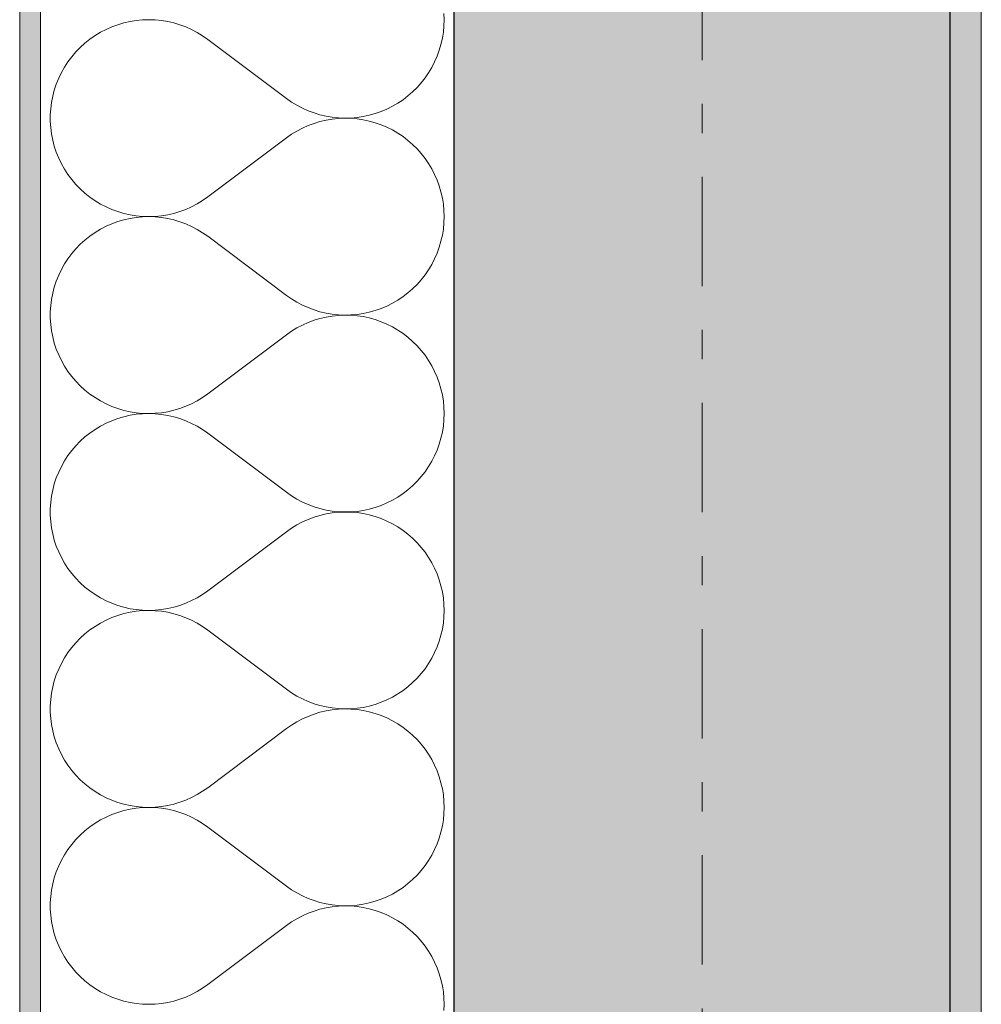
# Model space of a CAD drawing. Extents: x 100 to 2982, y 37 to 2050.
# Tile 14 of 135: x 620 to 666, y 822 to 870. Entities that reach past the tile are written whole.
import ezdxf
from ezdxf.xclip import XClip

# ---------------------------------------------------------------- set-up
doc = ezdxf.new("R2010")
doc.units = 0
doc.header["$MEASUREMENT"] = 0
doc.header["$XCLIPFRAME"] = 0
doc.linetypes.add('Przerywana podwójnie', pattern=[54.680554, 26.458333, -10.583333, 7.055556, -10.583333])
for name, color, linetype in [('410-K Osie', 7, 'Continuous'), ('420-K Ściany', 7, 'Continuous'), ('820-G Rysunki Obrazki', 7, 'Continuous')]:
    doc.layers.add(name, color=color, linetype=linetype)
pattern_1 = [(0, (-18316.349, -206.5255), (0, 8.660254), [0, -5]), (0, (-18313.849, -202.195), (0, 8.660254), [0, -5])]

# ---------------------------------------------------------------- blocks, each defined once
blk = doc.blocks.new('*X17')
at = {"layer": '420-K Ściany', "color": 174, "linetype": 'Continuous', "lineweight": 5, "ltscale": 0.2}
for p, q in [((625.137, 869.578), (624.839, 869.511)), ((625.438, 869.627), (625.137, 869.578)), ((625.743, 869.656), (625.438, 869.627)), ((626.048, 869.665), (625.743, 869.656)), ((626.353, 869.655), (626.048, 869.665)), ((626.658, 869.625), (626.353, 869.655)), ((626.959, 869.575), (626.658, 869.625)), ((627.257, 869.507), (626.959, 869.575)), ((640.326, 869.665), (640.316, 869.966)), ((640.316, 869.364), (640.326, 869.665)), ((623.708, 869.055), (623.446, 868.897)), ((623.979, 869.196), (623.708, 869.055)), ((624.259, 869.319), (623.979, 869.196)), ((624.546, 869.424), (624.259, 869.319)), ((624.839, 869.511), (624.546, 869.424)), ((627.55, 869.419), (627.257, 869.507)), ((627.836, 869.313), (627.55, 869.419)), ((628.115, 869.189), (627.836, 869.313)), ((628.386, 869.047), (628.115, 869.189)), ((640.24, 868.767), (640.288, 869.064)), ((640.288, 869.064), (640.316, 869.364)), ((623.196, 868.722), (622.957, 868.532)), ((623.446, 868.897), (623.196, 868.722)), ((628.647, 868.888), (628.386, 869.047)), ((628.897, 868.713), (628.647, 868.888)), ((628.897, 868.713), (632.707, 865.855)), ((640.174, 868.473), (640.24, 868.767)), ((622.517, 868.107), (622.319, 867.875)), ((622.73, 868.327), (622.517, 868.107)), ((622.957, 868.532), (622.73, 868.327)), ((639.987, 867.9), (640.089, 868.184)), ((640.089, 868.184), (640.174, 868.473)), ((622.136, 867.63), (621.969, 867.374)), ((622.319, 867.875), (622.136, 867.63)), ((639.729, 867.356), (639.866, 867.624)), ((639.866, 867.624), (639.987, 867.9)), ((621.969, 867.374), (621.819, 867.108)), ((639.574, 867.098), (639.729, 867.356)), ((621.687, 866.833), (621.572, 866.549)), ((621.819, 867.108), (621.687, 866.833)), ((639.218, 866.612), (639.404, 866.849)), ((639.404, 866.849), (639.574, 867.098)), ((621.475, 866.259), (621.398, 865.964)), ((621.572, 866.549), (621.475, 866.259)), ((638.804, 866.175), (639.018, 866.387)), ((639.018, 866.387), (639.218, 866.612)), ((621.398, 865.964), (621.339, 865.664)), ((632.707, 865.855), (632.953, 865.682)), ((638.087, 865.627), (638.338, 865.794)), ((638.338, 865.794), (638.577, 865.977)), ((638.577, 865.977), (638.804, 866.175)), ((621.3, 865.361), (621.281, 865.056)), ((621.339, 865.664), (621.3, 865.361)), ((632.953, 865.682), (633.21, 865.525)), ((633.21, 865.525), (633.477, 865.385)), ((633.477, 865.385), (633.752, 865.261)), ((633.752, 865.261), (634.034, 865.156)), ((637.28, 865.223), (637.558, 865.341)), ((637.558, 865.341), (637.827, 865.475)), ((637.827, 865.475), (638.087, 865.627)), ((621.281, 865.056), (621.281, 864.75)), ((634.034, 865.156), (634.322, 865.068)), ((634.322, 865.068), (634.615, 864.999)), ((634.615, 864.808), (634.322, 864.738)), ((634.615, 864.999), (634.912, 864.948)), ((634.912, 864.858), (634.615, 864.808)), ((634.912, 864.948), (635.211, 864.916)), ((635.211, 864.89), (634.912, 864.858)), ((635.211, 864.916), (635.512, 864.903)), ((635.512, 864.903), (635.211, 864.89)), ((635.512, 864.903), (635.813, 864.91)), ((635.813, 864.897), (635.512, 864.903)), ((635.813, 864.91), (636.114, 864.935)), ((636.114, 864.871), (635.813, 864.897)), ((636.114, 864.935), (636.411, 864.979)), ((636.411, 864.827), (636.114, 864.871)), ((636.411, 864.979), (636.706, 865.042)), ((636.706, 864.764), (636.411, 864.827)), ((636.706, 865.042), (636.996, 865.124)), ((636.996, 864.683), (636.706, 864.764)), ((636.996, 865.124), (637.28, 865.223)), ((621.281, 864.75), (621.3, 864.445)), ((621.3, 864.445), (621.339, 864.142)), ((633.477, 864.421), (633.21, 864.281)), ((633.752, 864.545), (633.477, 864.421)), ((634.034, 864.65), (633.752, 864.545)), ((634.322, 864.738), (634.034, 864.65)), ((637.28, 864.583), (636.996, 864.683)), ((637.558, 864.466), (637.28, 864.583)), ((637.827, 864.331), (637.558, 864.466)), ((638.087, 864.179), (637.827, 864.331)), ((621.339, 864.142), (621.398, 863.842)), ((621.398, 863.842), (621.475, 863.547)), ((628.897, 861.094), (632.707, 863.951)), ((632.953, 864.124), (632.707, 863.951)), ((633.21, 864.281), (632.953, 864.124)), ((638.338, 864.012), (638.087, 864.179)), ((638.577, 863.829), (638.338, 864.012)), ((638.804, 863.631), (638.577, 863.829)), ((621.475, 863.547), (621.572, 863.257)), ((639.018, 863.419), (638.804, 863.631)), ((639.218, 863.194), (639.018, 863.419)), ((621.572, 863.257), (621.687, 862.974)), ((621.687, 862.974), (621.819, 862.698)), ((639.404, 862.957), (639.218, 863.194)), ((639.574, 862.708), (639.404, 862.957)), ((621.819, 862.698), (621.969, 862.432)), ((621.969, 862.432), (622.136, 862.176)), ((639.729, 862.45), (639.574, 862.708)), ((639.866, 862.182), (639.729, 862.45)), ((622.136, 862.176), (622.319, 861.931)), ((622.319, 861.931), (622.517, 861.699)), ((639.987, 861.906), (639.866, 862.182)), ((640.089, 861.622), (639.987, 861.906)), ((622.517, 861.699), (622.73, 861.48)), ((622.73, 861.48), (622.957, 861.274)), ((640.174, 861.333), (640.089, 861.622)), ((622.957, 861.274), (623.196, 861.084)), ((623.196, 861.084), (623.446, 860.909)), ((628.647, 860.918), (628.897, 861.094)), ((640.24, 861.04), (640.174, 861.333)), ((640.288, 860.742), (640.24, 861.04)), ((623.446, 860.909), (623.708, 860.751)), ((623.708, 860.751), (623.979, 860.61)), ((623.979, 860.61), (624.259, 860.487)), ((624.259, 860.487), (624.546, 860.382)), ((627.55, 860.387), (627.836, 860.493)), ((627.836, 860.493), (628.115, 860.617)), ((628.115, 860.617), (628.386, 860.759)), ((628.386, 860.759), (628.647, 860.918)), ((640.316, 860.442), (640.288, 860.742)), ((624.546, 860.382), (624.839, 860.295)), ((624.839, 860.295), (625.137, 860.228)), ((625.137, 860.055), (624.839, 859.987)), ((625.137, 860.228), (625.438, 860.179)), ((625.438, 860.103), (625.137, 860.055)), ((625.438, 860.179), (625.743, 860.15)), ((625.743, 860.132), (625.438, 860.103)), ((625.743, 860.15), (626.048, 860.141)), ((626.048, 860.141), (625.743, 860.132)), ((626.048, 860.141), (626.353, 860.151)), ((626.353, 860.131), (626.048, 860.141)), ((626.353, 860.151), (626.658, 860.181)), ((626.658, 860.101), (626.353, 860.131)), ((626.658, 860.181), (626.959, 860.231)), ((626.959, 860.052), (626.658, 860.101)), ((626.959, 860.231), (627.257, 860.299)), ((627.257, 859.983), (626.959, 860.052)), ((627.257, 860.299), (627.55, 860.387)), ((640.326, 860.141), (640.316, 860.442)), ((640.316, 859.84), (640.326, 860.141)), ((623.708, 859.531), (623.446, 859.373)), ((623.979, 859.672), (623.708, 859.531)), ((624.259, 859.795), (623.979, 859.672)), ((624.546, 859.901), (624.259, 859.795)), ((624.839, 859.987), (624.546, 859.901)), ((627.55, 859.896), (627.257, 859.983)), ((627.836, 859.789), (627.55, 859.896)), ((628.115, 859.665), (627.836, 859.789)), ((628.386, 859.523), (628.115, 859.665)), ((640.24, 859.243), (640.288, 859.54)), ((640.288, 859.54), (640.316, 859.84)), ((623.196, 859.198), (622.957, 859.008)), ((623.446, 859.373), (623.196, 859.198)), ((628.647, 859.364), (628.386, 859.523)), ((628.897, 859.189), (628.647, 859.364)), ((628.897, 859.189), (632.707, 856.332)), ((640.174, 858.949), (640.24, 859.243)), ((622.517, 858.583), (622.319, 858.351)), ((622.73, 858.803), (622.517, 858.583)), ((622.957, 859.008), (622.73, 858.803)), ((639.987, 858.377), (640.089, 858.66)), ((640.089, 858.66), (640.174, 858.949)), ((622.136, 858.106), (621.969, 857.85)), ((622.319, 858.351), (622.136, 858.106)), ((639.729, 857.833), (639.866, 858.101)), ((639.866, 858.101), (639.987, 858.377)), ((621.969, 857.85), (621.819, 857.584)), ((639.574, 857.574), (639.729, 857.833)), ((621.687, 857.309), (621.572, 857.026)), ((621.819, 857.584), (621.687, 857.309)), ((639.218, 857.088), (639.404, 857.326)), ((639.404, 857.326), (639.574, 857.574)), ((621.475, 856.736), (621.398, 856.44)), ((621.572, 857.026), (621.475, 856.736)), ((638.804, 856.652), (639.018, 856.863)), ((639.018, 856.863), (639.218, 857.088)), ((621.398, 856.44), (621.339, 856.14)), ((632.707, 856.332), (632.953, 856.159)), ((638.087, 856.103), (638.338, 856.271)), ((638.338, 856.271), (638.577, 856.454)), ((638.577, 856.454), (638.804, 856.652)), ((621.3, 855.837), (621.281, 855.532)), ((621.339, 856.14), (621.3, 855.837)), ((632.953, 856.159), (633.21, 856.002)), ((633.21, 856.002), (633.477, 855.861)), ((633.477, 855.861), (633.752, 855.738)), ((633.752, 855.738), (634.034, 855.632)), ((637.28, 855.699), (637.558, 855.817)), ((637.558, 855.817), (637.827, 855.951)), ((637.827, 855.951), (638.087, 856.103)), ((621.281, 855.532), (621.281, 855.226)), ((634.034, 855.632), (634.322, 855.544)), ((634.322, 855.544), (634.615, 855.475)), ((634.615, 855.284), (634.322, 855.214)), ((634.615, 855.475), (634.912, 855.424)), ((634.912, 855.334), (634.615, 855.284)), ((634.912, 855.424), (635.211, 855.392)), ((635.211, 855.366), (634.912, 855.334)), ((635.211, 855.392), (635.512, 855.38)), ((635.512, 855.379), (635.211, 855.366)), ((635.512, 855.38), (635.813, 855.386)), ((635.813, 855.373), (635.512, 855.379)), ((635.813, 855.386), (636.114, 855.411)), ((636.114, 855.347), (635.813, 855.373)), ((636.114, 855.411), (636.411, 855.455)), ((636.411, 855.303), (636.114, 855.347)), ((636.411, 855.455), (636.706, 855.518)), ((636.706, 855.24), (636.411, 855.303)), ((636.706, 855.518), (636.996, 855.6)), ((636.996, 855.159), (636.706, 855.24)), ((636.996, 855.6), (637.28, 855.699)), ((621.281, 855.226), (621.3, 854.922)), ((621.3, 854.922), (621.339, 854.618)), ((633.477, 854.897), (633.21, 854.757)), ((633.752, 855.021), (633.477, 854.897)), ((634.034, 855.127), (633.752, 855.021)), ((634.322, 855.214), (634.034, 855.127)), ((637.28, 855.059), (636.996, 855.159)), ((637.558, 854.942), (637.28, 855.059)), ((637.827, 854.807), (637.558, 854.942)), ((638.087, 854.656), (637.827, 854.807)), ((621.339, 854.618), (621.398, 854.319)), ((621.398, 854.319), (621.475, 854.023)), ((628.897, 851.57), (632.707, 854.427)), ((632.953, 854.6), (632.707, 854.427)), ((633.21, 854.757), (632.953, 854.6)), ((638.338, 854.488), (638.087, 854.656)), ((638.577, 854.305), (638.338, 854.488)), ((638.804, 854.107), (638.577, 854.305)), ((621.475, 854.023), (621.572, 853.733)), ((639.018, 853.895), (638.804, 854.107)), ((639.218, 853.67), (639.018, 853.895)), ((621.572, 853.733), (621.687, 853.45)), ((621.687, 853.45), (621.819, 853.175)), ((639.404, 853.433), (639.218, 853.67)), ((639.574, 853.185), (639.404, 853.433)), ((621.819, 853.175), (621.969, 852.908)), ((621.969, 852.908), (622.136, 852.652)), ((639.729, 852.926), (639.574, 853.185)), ((639.866, 852.658), (639.729, 852.926)), ((622.136, 852.652), (622.319, 852.408)), ((622.319, 852.408), (622.517, 852.175)), ((639.987, 852.382), (639.866, 852.658)), ((640.089, 852.099), (639.987, 852.382)), ((622.517, 852.175), (622.73, 851.956)), ((622.73, 851.956), (622.957, 851.75)), ((640.174, 851.81), (640.089, 852.099)), ((622.957, 851.75), (623.196, 851.56)), ((623.196, 851.56), (623.446, 851.386)), ((628.647, 851.394), (628.897, 851.57)), ((640.24, 851.516), (640.174, 851.81)), ((640.288, 851.218), (640.24, 851.516)), ((623.446, 851.386), (623.708, 851.227)), ((623.708, 851.227), (623.979, 851.086)), ((623.979, 851.086), (624.259, 850.963)), ((624.259, 850.963), (624.546, 850.858)), ((627.55, 850.863), (627.836, 850.969)), ((627.836, 850.969), (628.115, 851.093)), ((628.115, 851.093), (628.386, 851.235)), ((628.386, 851.235), (628.647, 851.394)), ((640.316, 850.918), (640.288, 851.218)), ((624.546, 850.858), (624.839, 850.771)), ((624.839, 850.771), (625.137, 850.704)), ((625.137, 850.531), (624.839, 850.463)), ((625.137, 850.704), (625.438, 850.656)), ((625.438, 850.579), (625.137, 850.531)), ((625.438, 850.656), (625.743, 850.627)), ((625.743, 850.608), (625.438, 850.579)), ((625.743, 850.627), (626.048, 850.617)), ((626.048, 850.617), (625.743, 850.608)), ((626.048, 850.617), (626.353, 850.628)), ((626.353, 850.607), (626.048, 850.617)), ((626.353, 850.628), (626.658, 850.658)), ((626.658, 850.577), (626.353, 850.607)), ((626.658, 850.658), (626.959, 850.707)), ((626.959, 850.528), (626.658, 850.577)), ((626.959, 850.707), (627.257, 850.775)), ((627.257, 850.459), (626.959, 850.528)), ((627.257, 850.775), (627.55, 850.863)), ((640.326, 850.617), (640.316, 850.918)), ((640.316, 850.316), (640.326, 850.617)), ((623.708, 850.007), (623.446, 849.849)), ((623.979, 850.148), (623.708, 850.007)), ((624.259, 850.272), (623.979, 850.148)), ((624.546, 850.377), (624.259, 850.272)), ((624.839, 850.463), (624.546, 850.377)), ((627.55, 850.372), (627.257, 850.459)), ((627.836, 850.266), (627.55, 850.372)), ((628.115, 850.141), (627.836, 850.266)), ((628.386, 849.999), (628.115, 850.141)), ((640.24, 849.719), (640.288, 850.016)), ((640.288, 850.016), (640.316, 850.316)), ((623.196, 849.675), (622.957, 849.484)), ((623.446, 849.849), (623.196, 849.675)), ((628.647, 849.84), (628.386, 849.999)), ((628.897, 849.665), (628.647, 849.84)), ((628.897, 849.665), (632.707, 846.808)), ((640.174, 849.425), (640.24, 849.719)), ((622.517, 849.06), (622.319, 848.827)), ((622.73, 849.279), (622.517, 849.06)), ((622.957, 849.484), (622.73, 849.279)), ((639.987, 848.853), (640.089, 849.136)), ((640.089, 849.136), (640.174, 849.425)), ((622.136, 848.582), (621.969, 848.326)), ((622.319, 848.827), (622.136, 848.582)), ((639.729, 848.309), (639.866, 848.577)), ((639.866, 848.577), (639.987, 848.853)), ((621.969, 848.326), (621.819, 848.06)), ((639.574, 848.05), (639.729, 848.309)), ((621.687, 847.785), (621.572, 847.502)), ((621.819, 848.06), (621.687, 847.785)), ((639.218, 847.565), (639.404, 847.802)), ((639.404, 847.802), (639.574, 848.05)), ((621.475, 847.212), (621.398, 846.916)), ((621.572, 847.502), (621.475, 847.212)), ((638.804, 847.128), (639.018, 847.34)), ((639.018, 847.34), (639.218, 847.565)), ((621.398, 846.916), (621.339, 846.616)), ((632.707, 846.808), (632.953, 846.635)), ((638.087, 846.579), (638.338, 846.747)), ((638.338, 846.747), (638.577, 846.93)), ((638.577, 846.93), (638.804, 847.128)), ((621.3, 846.313), (621.281, 846.008)), ((621.339, 846.616), (621.3, 846.313)), ((632.953, 846.635), (633.21, 846.478)), ((633.21, 846.478), (633.477, 846.337)), ((633.477, 846.337), (633.752, 846.214)), ((633.752, 846.214), (634.034, 846.108)), ((637.28, 846.176), (637.558, 846.293)), ((637.558, 846.293), (637.827, 846.428)), ((637.827, 846.428), (638.087, 846.579)), ((621.281, 846.008), (621.281, 845.703)), ((634.034, 846.108), (634.322, 846.02)), ((634.322, 846.02), (634.615, 845.951)), ((634.615, 845.76), (634.322, 845.691)), ((634.615, 845.951), (634.912, 845.9)), ((634.912, 845.811), (634.615, 845.76)), ((634.912, 845.9), (635.211, 845.869)), ((635.211, 845.842), (634.912, 845.811)), ((635.211, 845.869), (635.512, 845.856)), ((635.512, 845.855), (635.211, 845.842)), ((635.512, 845.856), (635.813, 845.862)), ((635.813, 845.849), (635.512, 845.855)), ((635.813, 845.862), (636.114, 845.887)), ((636.114, 845.824), (635.813, 845.849)), ((636.114, 845.887), (636.411, 845.931)), ((636.411, 845.779), (636.114, 845.824)), ((636.411, 845.931), (636.706, 845.994)), ((636.706, 845.716), (636.411, 845.779)), ((636.706, 845.994), (636.996, 846.076)), ((636.996, 845.635), (636.706, 845.716)), ((636.996, 846.076), (637.28, 846.176)), ((621.281, 845.703), (621.3, 845.398)), ((621.3, 845.398), (621.339, 845.095)), ((633.477, 845.374), (633.21, 845.233)), ((633.752, 845.497), (633.477, 845.374)), ((634.034, 845.603), (633.752, 845.497)), ((634.322, 845.691), (634.034, 845.603)), ((637.28, 845.535), (636.996, 845.635)), ((637.558, 845.418), (637.28, 845.535)), ((637.827, 845.283), (637.558, 845.418)), ((638.087, 845.132), (637.827, 845.283)), ((621.339, 845.095), (621.398, 844.795)), ((621.398, 844.795), (621.475, 844.499)), ((628.897, 842.046), (632.707, 844.903)), ((632.953, 845.076), (632.707, 844.903)), ((633.21, 845.233), (632.953, 845.076)), ((638.338, 844.964), (638.087, 845.132)), ((638.577, 844.781), (638.338, 844.964)), ((638.804, 844.583), (638.577, 844.781)), ((621.475, 844.499), (621.572, 844.209)), ((639.018, 844.371), (638.804, 844.583)), ((639.218, 844.146), (639.018, 844.371)), ((621.572, 844.209), (621.687, 843.926)), ((621.687, 843.926), (621.819, 843.651)), ((639.404, 843.909), (639.218, 844.146)), ((639.574, 843.661), (639.404, 843.909)), ((621.819, 843.651), (621.969, 843.385)), ((621.969, 843.385), (622.136, 843.129)), ((639.729, 843.402), (639.574, 843.661)), ((639.866, 843.134), (639.729, 843.402)), ((622.136, 843.129), (622.319, 842.884)), ((622.319, 842.884), (622.517, 842.651)), ((639.987, 842.858), (639.866, 843.134)), ((640.089, 842.575), (639.987, 842.858)), ((622.517, 842.651), (622.73, 842.432)), ((622.73, 842.432), (622.957, 842.227)), ((640.174, 842.286), (640.089, 842.575)), ((622.957, 842.227), (623.196, 842.036)), ((623.196, 842.036), (623.446, 841.862)), ((628.647, 841.871), (628.897, 842.046)), ((640.24, 841.992), (640.174, 842.286)), ((640.288, 841.694), (640.24, 841.992)), ((623.446, 841.862), (623.708, 841.704)), ((623.708, 841.704), (623.979, 841.563)), ((623.979, 841.563), (624.259, 841.439)), ((624.259, 841.439), (624.546, 841.334)), ((627.55, 841.339), (627.836, 841.445)), ((627.836, 841.445), (628.115, 841.57)), ((628.115, 841.57), (628.386, 841.712)), ((628.386, 841.712), (628.647, 841.871)), ((640.316, 841.395), (640.288, 841.694)), ((624.546, 841.334), (624.839, 841.248)), ((624.839, 841.248), (625.137, 841.18)), ((625.137, 841.007), (624.839, 840.939)), ((625.137, 841.18), (625.438, 841.132)), ((625.438, 841.055), (625.137, 841.007)), ((625.438, 841.132), (625.743, 841.103)), ((625.743, 841.084), (625.438, 841.055)), ((625.743, 841.103), (626.048, 841.094)), ((626.048, 841.094), (625.743, 841.084)), ((626.048, 841.094), (626.353, 841.104)), ((626.353, 841.083), (626.048, 841.094)), ((626.353, 841.104), (626.658, 841.134)), ((626.658, 841.053), (626.353, 841.083)), ((626.658, 841.134), (626.959, 841.183)), ((626.959, 841.004), (626.658, 841.053)), ((626.959, 841.183), (627.257, 841.252)), ((627.257, 840.935), (626.959, 841.004)), ((627.257, 841.252), (627.55, 841.339)), ((640.326, 841.094), (640.316, 841.395)), ((640.316, 840.792), (640.326, 841.094)), ((623.708, 840.483), (623.446, 840.325)), ((623.979, 840.624), (623.708, 840.483)), ((624.259, 840.748), (623.979, 840.624)), ((624.546, 840.853), (624.259, 840.748)), ((624.839, 840.939), (624.546, 840.853)), ((627.55, 840.848), (627.257, 840.935)), ((627.836, 840.742), (627.55, 840.848)), ((628.115, 840.618), (627.836, 840.742)), ((628.386, 840.476), (628.115, 840.618)), ((640.24, 840.195), (640.288, 840.493)), ((640.288, 840.493), (640.316, 840.792)), ((623.196, 840.151), (622.957, 839.96)), ((623.446, 840.325), (623.196, 840.151)), ((628.647, 840.317), (628.386, 840.476)), ((628.897, 840.141), (628.647, 840.317)), ((628.897, 840.141), (632.707, 837.284)), ((640.174, 839.901), (640.24, 840.195)), ((622.517, 839.536), (622.319, 839.303)), ((622.73, 839.755), (622.517, 839.536)), ((622.957, 839.96), (622.73, 839.755)), ((639.987, 839.329), (640.089, 839.612)), ((640.089, 839.612), (640.174, 839.901)), ((622.136, 839.059), (621.969, 838.803)), ((622.319, 839.303), (622.136, 839.059)), ((639.729, 838.785), (639.866, 839.053)), ((639.866, 839.053), (639.987, 839.329)), ((621.969, 838.803), (621.819, 838.536)), ((639.574, 838.526), (639.729, 838.785)), ((621.687, 838.261), (621.572, 837.978)), ((621.819, 838.536), (621.687, 838.261)), ((639.218, 838.041), (639.404, 838.278)), ((639.404, 838.278), (639.574, 838.526)), ((621.475, 837.688), (621.398, 837.392)), ((621.572, 837.978), (621.475, 837.688)), ((638.804, 837.604), (639.018, 837.816)), ((639.018, 837.816), (639.218, 838.041)), ((621.398, 837.392), (621.339, 837.092)), ((632.707, 837.284), (632.953, 837.111)), ((638.087, 837.055), (638.338, 837.223)), ((638.338, 837.223), (638.577, 837.406)), ((638.577, 837.406), (638.804, 837.604)), ((621.3, 836.789), (621.281, 836.484)), ((621.339, 837.092), (621.3, 836.789)), ((632.953, 837.111), (633.21, 836.954)), ((633.21, 836.954), (633.477, 836.813)), ((633.477, 836.813), (633.752, 836.69)), ((633.752, 836.69), (634.034, 836.584)), ((637.28, 836.652), (637.558, 836.769)), ((637.558, 836.769), (637.827, 836.904)), ((637.827, 836.904), (638.087, 837.055)), ((621.281, 836.484), (621.281, 836.179)), ((634.034, 836.584), (634.322, 836.497)), ((634.322, 836.497), (634.615, 836.427)), ((634.615, 836.236), (634.322, 836.167)), ((634.615, 836.427), (634.912, 836.377)), ((634.912, 836.287), (634.615, 836.236)), ((634.912, 836.377), (635.211, 836.345)), ((635.211, 836.319), (634.912, 836.287)), ((635.211, 836.345), (635.512, 836.332)), ((635.512, 836.331), (635.211, 836.319)), ((635.512, 836.332), (635.813, 836.338)), ((635.813, 836.325), (635.512, 836.331)), ((635.813, 836.338), (636.114, 836.363)), ((636.114, 836.3), (635.813, 836.325)), ((636.114, 836.363), (636.411, 836.408)), ((636.411, 836.256), (636.114, 836.3)), ((636.411, 836.408), (636.706, 836.471)), ((636.706, 836.193), (636.411, 836.256)), ((636.706, 836.471), (636.996, 836.552)), ((636.996, 836.111), (636.706, 836.193)), ((636.996, 836.552), (637.28, 836.652)), ((621.281, 836.179), (621.3, 835.874)), ((621.3, 835.874), (621.339, 835.571)), ((633.477, 835.85), (633.21, 835.709)), ((633.752, 835.973), (633.477, 835.85)), ((634.034, 836.079), (633.752, 835.973)), ((634.322, 836.167), (634.034, 836.079)), ((637.28, 836.012), (636.996, 836.111)), ((637.558, 835.894), (637.28, 836.012)), ((637.827, 835.759), (637.558, 835.894)), ((638.087, 835.608), (637.827, 835.759)), ((621.339, 835.571), (621.398, 835.271)), ((621.398, 835.271), (621.475, 834.975)), ((628.897, 832.522), (632.707, 835.379)), ((632.953, 835.552), (632.707, 835.379)), ((633.21, 835.709), (632.953, 835.552)), ((638.338, 835.44), (638.087, 835.608)), ((638.577, 835.257), (638.338, 835.44)), ((638.804, 835.059), (638.577, 835.257)), ((621.475, 834.975), (621.572, 834.685)), ((639.018, 834.848), (638.804, 835.059)), ((639.218, 834.623), (639.018, 834.848)), ((621.572, 834.685), (621.687, 834.402)), ((621.687, 834.402), (621.819, 834.127)), ((639.404, 834.385), (639.218, 834.623)), ((639.574, 834.137), (639.404, 834.385)), ((621.819, 834.127), (621.969, 833.861)), ((621.969, 833.861), (622.136, 833.605)), ((639.729, 833.878), (639.574, 834.137)), ((639.866, 833.61), (639.729, 833.878)), ((622.136, 833.605), (622.319, 833.36)), ((622.319, 833.36), (622.517, 833.127)), ((639.987, 833.334), (639.866, 833.61)), ((640.089, 833.051), (639.987, 833.334)), ((622.517, 833.127), (622.73, 832.908)), ((622.73, 832.908), (622.957, 832.703)), ((640.174, 832.762), (640.089, 833.051)), ((622.957, 832.703), (623.196, 832.513)), ((623.196, 832.513), (623.446, 832.338)), ((628.647, 832.347), (628.897, 832.522)), ((640.24, 832.468), (640.174, 832.762)), ((640.288, 832.171), (640.24, 832.468)), ((623.446, 832.338), (623.708, 832.18)), ((623.708, 832.18), (623.979, 832.039)), ((623.979, 832.039), (624.259, 831.915)), ((624.259, 831.915), (624.546, 831.81)), ((627.55, 831.815), (627.836, 831.921)), ((627.836, 831.921), (628.115, 832.046)), ((628.115, 832.046), (628.386, 832.188)), ((628.386, 832.188), (628.647, 832.347)), ((640.316, 831.871), (640.288, 832.171)), ((624.546, 831.81), (624.839, 831.724)), ((624.839, 831.724), (625.137, 831.656)), ((625.137, 831.483), (624.839, 831.416)), ((625.137, 831.656), (625.438, 831.608)), ((625.438, 831.532), (625.137, 831.483)), ((625.438, 831.608), (625.743, 831.579)), ((625.743, 831.56), (625.438, 831.532)), ((625.743, 831.579), (626.048, 831.57)), ((626.048, 831.57), (625.743, 831.56)), ((626.048, 831.57), (626.353, 831.58)), ((626.353, 831.559), (626.048, 831.57)), ((626.353, 831.58), (626.658, 831.61)), ((626.658, 831.53), (626.353, 831.559)), ((626.658, 831.61), (626.959, 831.659)), ((626.959, 831.48), (626.658, 831.53)), ((626.959, 831.659), (627.257, 831.728)), ((627.257, 831.412), (626.959, 831.48)), ((627.257, 831.728), (627.55, 831.815)), ((640.326, 831.57), (640.316, 831.871)), ((640.316, 831.269), (640.326, 831.57)), ((623.708, 830.96), (623.446, 830.801)), ((623.979, 831.101), (623.708, 830.96)), ((624.259, 831.224), (623.979, 831.101)), ((624.546, 831.329), (624.259, 831.224)), ((624.839, 831.416), (624.546, 831.329)), ((627.55, 831.324), (627.257, 831.412)), ((627.836, 831.218), (627.55, 831.324)), ((628.115, 831.094), (627.836, 831.218)), ((628.386, 830.952), (628.115, 831.094)), ((640.24, 830.671), (640.288, 830.969)), ((640.288, 830.969), (640.316, 831.269)), ((623.196, 830.627), (622.957, 830.437)), ((623.446, 830.801), (623.196, 830.627)), ((628.647, 830.793), (628.386, 830.952)), ((628.897, 830.617), (628.647, 830.793)), ((628.897, 830.617), (632.707, 827.76)), ((640.174, 830.377), (640.24, 830.671)), ((622.517, 830.012), (622.319, 829.78)), ((622.73, 830.231), (622.517, 830.012)), ((622.957, 830.437), (622.73, 830.231)), ((639.987, 829.805), (640.089, 830.088)), ((640.089, 830.088), (640.174, 830.377)), ((622.136, 829.535), (621.969, 829.279)), ((622.319, 829.78), (622.136, 829.535)), ((639.729, 829.261), (639.866, 829.529)), ((639.866, 829.529), (639.987, 829.805)), ((621.969, 829.279), (621.819, 829.013)), ((639.574, 829.003), (639.729, 829.261)), ((621.687, 828.737), (621.572, 828.454)), ((621.819, 829.013), (621.687, 828.737)), ((639.218, 828.517), (639.404, 828.754)), ((639.404, 828.754), (639.574, 829.003)), ((621.475, 828.164), (621.398, 827.869)), ((621.572, 828.454), (621.475, 828.164)), ((638.804, 828.08), (639.018, 828.292)), ((639.018, 828.292), (639.218, 828.517)), ((621.398, 827.869), (621.339, 827.569)), ((632.707, 827.76), (632.953, 827.587)), ((638.087, 827.532), (638.338, 827.699)), ((638.338, 827.699), (638.577, 827.882)), ((638.577, 827.882), (638.804, 828.08)), ((621.3, 827.266), (621.281, 826.961)), ((621.339, 827.569), (621.3, 827.266)), ((632.953, 827.587), (633.21, 827.43)), ((633.21, 827.43), (633.477, 827.29)), ((633.477, 827.29), (633.752, 827.166)), ((633.752, 827.166), (634.034, 827.06)), ((637.28, 827.128), (637.558, 827.245)), ((637.558, 827.245), (637.827, 827.38)), ((637.827, 827.38), (638.087, 827.532)), ((621.281, 826.961), (621.281, 826.655)), ((634.034, 827.06), (634.322, 826.973)), ((634.322, 826.973), (634.615, 826.903)), ((634.615, 826.712), (634.322, 826.643)), ((634.615, 826.903), (634.912, 826.853)), ((634.912, 826.763), (634.615, 826.712)), ((634.912, 826.853), (635.211, 826.821)), ((635.211, 826.795), (634.912, 826.763)), ((635.211, 826.821), (635.512, 826.808)), ((635.512, 826.808), (635.211, 826.795)), ((635.512, 826.808), (635.813, 826.814)), ((635.813, 826.801), (635.512, 826.808)), ((635.813, 826.814), (636.114, 826.84)), ((636.114, 826.776), (635.813, 826.801)), ((636.114, 826.84), (636.411, 826.884)), ((636.411, 826.732), (636.114, 826.776)), ((636.411, 826.884), (636.706, 826.947)), ((636.706, 826.669), (636.411, 826.732)), ((636.706, 826.947), (636.996, 827.028)), ((636.996, 826.587), (636.706, 826.669)), ((636.996, 827.028), (637.28, 827.128)), ((621.281, 826.655), (621.3, 826.35)), ((621.3, 826.35), (621.339, 826.047)), ((633.477, 826.326), (633.21, 826.186)), ((633.752, 826.449), (633.477, 826.326)), ((634.034, 826.555), (633.752, 826.449)), ((634.322, 826.643), (634.034, 826.555)), ((637.28, 826.488), (636.996, 826.587)), ((637.558, 826.37), (637.28, 826.488)), ((637.827, 826.236), (637.558, 826.37)), ((638.087, 826.084), (637.827, 826.236)), ((621.339, 826.047), (621.398, 825.747)), ((621.398, 825.747), (621.475, 825.452)), ((628.897, 822.998), (632.707, 825.855)), ((632.953, 826.028), (632.707, 825.855)), ((633.21, 826.186), (632.953, 826.028)), ((638.338, 825.917), (638.087, 826.084)), ((638.577, 825.733), (638.338, 825.917)), ((638.804, 825.536), (638.577, 825.733)), ((621.475, 825.452), (621.572, 825.162)), ((639.018, 825.324), (638.804, 825.536)), ((639.218, 825.099), (639.018, 825.324)), ((621.572, 825.162), (621.687, 824.878)), ((621.687, 824.878), (621.819, 824.603)), ((639.404, 824.862), (639.218, 825.099)), ((639.574, 824.613), (639.404, 824.862)), ((621.819, 824.603), (621.969, 824.337)), ((621.969, 824.337), (622.136, 824.081)), ((639.729, 824.354), (639.574, 824.613)), ((639.866, 824.087), (639.729, 824.354)), ((622.136, 824.081), (622.319, 823.836)), ((622.319, 823.836), (622.517, 823.604)), ((639.987, 823.81), (639.866, 824.087)), ((640.089, 823.527), (639.987, 823.81)), ((622.517, 823.604), (622.73, 823.384)), ((622.73, 823.384), (622.957, 823.179)), ((640.174, 823.238), (640.089, 823.527)), ((622.957, 823.179), (623.196, 822.989)), ((623.196, 822.989), (623.446, 822.814)), ((628.647, 822.823), (628.897, 822.998)), ((640.24, 822.944), (640.174, 823.238)), ((640.288, 822.647), (640.24, 822.944)), ((623.446, 822.814), (623.708, 822.656)), ((623.708, 822.656), (623.979, 822.515)), ((623.979, 822.515), (624.259, 822.392)), ((624.259, 822.392), (624.546, 822.287)), ((627.55, 822.292), (627.836, 822.398)), ((627.836, 822.398), (628.115, 822.522)), ((628.115, 822.522), (628.386, 822.664)), ((628.386, 822.664), (628.647, 822.823)), ((640.316, 822.347), (640.288, 822.647)), ((624.546, 822.287), (624.839, 822.2)), ((624.839, 822.2), (625.137, 822.132)), ((625.137, 822.132), (625.438, 822.084)), ((625.438, 822.084), (625.743, 822.055)), ((625.743, 822.055), (626.048, 822.046)), ((626.048, 822.046), (626.353, 822.056)), ((626.353, 822.056), (626.658, 822.086)), ((626.658, 822.086), (626.959, 822.135)), ((626.959, 822.135), (627.257, 822.204)), ((627.257, 822.204), (627.55, 822.292)), ((640.326, 822.046), (640.316, 822.347)), ((640.316, 821.745), (640.326, 822.046))]:
    blk.add_line(p, q, dxfattribs=at)
blk = doc.blocks.new('Rysunek_1_1', base_point=(-18316.349, -206.526))
at = {"layer": '420-K Ściany', "linetype": 'Continuous', "lineweight": 5}
h = blk.add_hatch(dxfattribs=at)
h.set_pattern_fill('Tynk_0001', color=176, style=0, pattern_type=2)
h.set_pattern_definition(pattern_1)
h.paths.add_polyline_path([(619.802, 1180.509), (619.802, 575.509), (620.802, 575.509), (620.802, 1180.509)])
at = {"layer": '420-K Ściany', "linetype": 'Continuous', "lineweight": 13}
blk.add_hatch(color=62, dxfattribs=at).paths.add_polyline_path([(664.802, 619.509), (664.802, 1180.509), (640.802, 1180.509), (640.802, 619.509)])
at = {"layer": '420-K Ściany', "linetype": 'Continuous', "lineweight": 5}
h = blk.add_hatch(dxfattribs=at)
h.set_pattern_fill('Tynk_0001', color=180, style=0, pattern_type=2)
h.set_pattern_definition(pattern_1)
h.paths.add_polyline_path([(666.302, 621.009), (666.302, 1180.509), (664.802, 1180.509), (664.802, 621.009)])
at = {"layer": '410-K Osie', "color": 4, "linetype": 'Przerywana podwójnie', "lineweight": 13, "ltscale": 0.2}
blk.add_line((652.802, 1813.509), (652.802, 529.46), dxfattribs=at)
blk.add_line((652.802, 1813.509), (652.802, 529.46), dxfattribs=at)
at = {"layer": '420-K Ściany', "color": 67, "linetype": 'Continuous', "lineweight": 13, "ltscale": 0.2}
blk.add_line((620.802, 1180.509), (620.802, 595.509), dxfattribs=at)
at = {"layer": '420-K Ściany', "color": 27, "linetype": 'Continuous', "lineweight": 25, "ltscale": 0.2}
for p, q in [((640.802, 1180.509), (640.802, 619.509)), ((664.802, 621.009), (664.802, 1180.509))]:
    blk.add_line(p, q, dxfattribs=at)
at = {"layer": '420-K Ściany', "color": 47, "linetype": 'Continuous', "lineweight": 15, "ltscale": 0.2, "flags": 128}
for points in [[(619.802, 1180.509), (619.802, 575.509)], [(666.302, 621.009), (666.302, 1180.509)]]:
    blk.add_lwpolyline(points, dxfattribs=at)
at = {"color": 65, "linetype": 'Continuous', "lineweight": 13, "ltscale": 0.2}
blk.add_blockref('*X17', (0, 0), dxfattribs=at)

msp = doc.modelspace()

# ---------------------------------------------------------------- block references
at = {"layer": '820-G Rysunki Obrazki', "color": 65, "linetype": 'Continuous', "lineweight": 13, "ltscale": 0.2}
ref = msp.add_blockref('Rysunek_1_1', (-18316.349, -206.526), dxfattribs=at)
XClip(ref).set_block_clipping_path([(244.527027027, 76.8014120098), (2570.9054054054, 2022.1162324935)])

doc.saveas('drawing.dxf')
